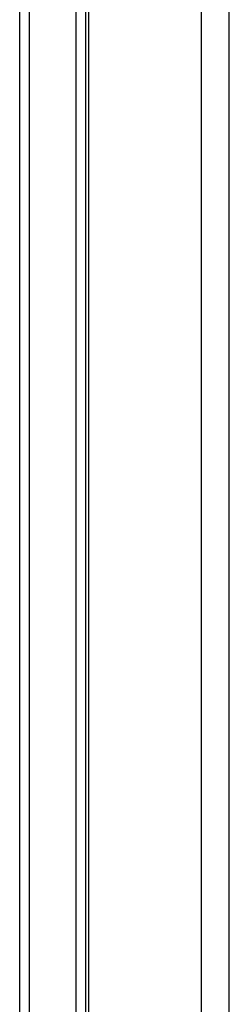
# Model space of a CAD drawing. Header units: inches. Extents: x 6 to 216, y 11 to 118.
# Tile 167 of 212: x 48.41 to 49.6, y 68.58 to 74.18. Entities that reach past the tile are written whole.
import ezdxf

# ---------------------------------------------------------------- set-up
doc = ezdxf.new("R2010")
doc.units = ezdxf.units.IN
doc.header["$MEASUREMENT"] = 0
doc.layers.add('Visible Edges(ANSI)', color=7, linetype='Continuous', lineweight=25)
doc.layers.add('Visible Tangent Edges(ANSI)', color=7, linetype='Continuous', lineweight=25)

msp = doc.modelspace()

# ---------------------------------------------------------------- linework, layer by layer
at = {"layer": 'Visible Edges(ANSI)'}
for p, q in [((48.8036, 20.1367), (48.8036, 79.6177)), ((49.6036, 20.1367), (49.6036, 79.6177)), ((48.4106, 50.2598), (48.4106, 75.1467)), ((48.7856, 74.817), (48.7856, 50.589))]:
    msp.add_line(p, q, dxfattribs=at)
at = {"layer": 'Visible Tangent Edges(ANSI)'}
for p, q in [((49.4426, 79.6177), (49.4426, 20.1367)), ((48.4644, 75.1458), (48.4644, 50.2607)), ((48.7317, 50.2616), (48.7317, 75.1449))]:
    msp.add_line(p, q, dxfattribs=at)

doc.saveas('drawing.dxf')
